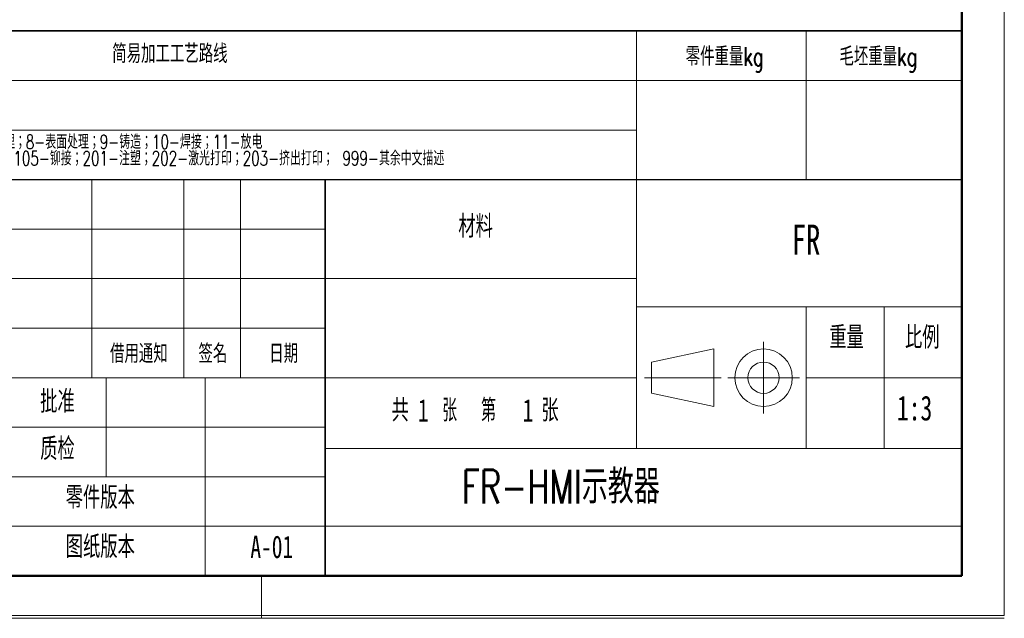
# Model space of a CAD drawing. Header units: millimetres. Extents: x 0 to 420, y 0 to 297.
# Tile 12 of 21: x 281 to 420, y 0 to 85. Entities that reach past the tile are written whole.
import ezdxf

# ---------------------------------------------------------------- set-up
doc = ezdxf.new("R2010")
doc.units = ezdxf.units.MM
doc.linetypes.add('CENTERX2', pattern=[20.32, 12.7, -2.54, 2.54, -2.54])
doc.layers.add('标注层', color=150, linetype='Continuous')
doc.layers.add('细线层', color=7, linetype='Continuous', lineweight=25)
doc.styles.add('SLDTEXTSTYLE0', font='TXT', dxfattribs={"width": 0.7, "bigfont": 'bigfont'})
doc.styles.add('SLDTEXTSTYLE2', font='TXT', dxfattribs={"width": 0.7})
doc.styles.add('SLDTEXTSTYLE3', font='TXT', dxfattribs={"width": 0.6, "bigfont": 'bigfont'})

# ---------------------------------------------------------------- blocks, each defined once
blk = doc.blocks.new('SW_NOTE_0')
at = {"color": 0, "linetype": 'Continuous', "lineweight": 0, "attachment_point": 2}
for s, insert, char_height, style in [('共', (2.18, 4.09), 3.17, 'SLDTEXTSTYLE0'), ('张  第', (11.91, 4.09), 3.175, 'SLDTEXTSTYLE3'), ('张', (23.35, 4.09), 3.17, 'SLDTEXTSTYLE0'), ('1', (5.42, 4.09), 3.17, 'SLDTEXTSTYLE2'), ('1', (20.24, 4.09), 3.17, 'SLDTEXTSTYLE2')]:
    blk.add_mtext(s, dxfattribs=dict(at, insert=insert, char_height=char_height, style=style))
blk = doc.blocks.new('SW_NOTE_1')
at = {"color": 0, "linetype": 'Continuous', "lineweight": 0, "char_height": 2, "attachment_point": 1, "style": 'SLDTEXTSTYLE0'}
for s, insert in [('1-车；2-铣；3-磨；4-钻；5-镗；6-线切割；7-热处理；8-表面处理；9-铸造；10-焊接；11-放电', (0, 2.58)), ('101-激光切；102-数控冲；103-数控折弯；104-擀弧；105-铆接；201-注塑；202-激光打印；203-挤出打印； 999-其余中文描述', (0, 0.25))]:
    blk.add_mtext(s, dxfattribs=dict(at, insert=insert))

msp = doc.modelspace()

# ---------------------------------------------------------------- linework, layer by layer
at = {"color": 7, "linetype": 'Continuous', "lineweight": 18}
for p, q in [((419.993, 297.397), (419.993, 0.397)), ((367.996, 75.989), (367.996, 82.989)), ((391.996, 75.989), (391.996, 82.989)), ((233.996, 75.989), (413.996, 75.989)), ((367.996, 61.989), (367.996, 75.989)), ((391.996, 61.989), (391.996, 75.989)), ((367.996, 68.989), (233.996, 68.989)), ((290.996, 33.989), (290.996, 61.989)), ((303.996, 33.989), (303.996, 61.989)), ((311.996, 33.989), (311.996, 61.989)), ((367.996, 61.989), (367.996, 23.989)), ((323.996, 54.989), (233.996, 54.989)), ((323.996, 47.989), (233.996, 47.989)), ((323.996, 47.989), (367.996, 47.989)), ((413.996, 43.989), (367.996, 43.989)), ((391.996, 43.989), (391.996, 23.989)), ((402.996, 43.989), (402.996, 23.989)), ((323.996, 40.989), (233.996, 40.989)), ((370.12, 36.198), (378.951, 38.054)), ((378.951, 38.054), (378.951, 29.925)), ((370.12, 36.198), (370.12, 31.781)), ((367.996, 33.989), (233.996, 33.989)), ((292.996, 19.989), (292.996, 33.989)), ((306.996, 5.989), (306.996, 33.989)), ((391.996, 33.989), (413.996, 33.989)), ((370.12, 31.781), (378.951, 29.925)), ((323.996, 26.989), (233.996, 26.989)), ((367.996, 23.989), (323.996, 23.989)), ((413.996, 23.989), (367.996, 23.989)), ((323.996, 19.989), (233.996, 19.989)), ((323.996, 12.989), (233.996, 12.989)), ((314.996, 5.989), (314.996, -0.011)), ((-0.001, 0.397), (419.993, 0.397)), ((209.996, -0.011), (419.996, -0.011))]:
    msp.add_line(p, q, dxfattribs=at)
at = {"color": 7, "linetype": 'Continuous', "lineweight": 50}
for p, q in [((413.996, 5.989), (413.996, 290.989)), ((23.996, 5.989), (413.996, 5.989)), ((233.996, 5.989), (413.996, 5.989))]:
    msp.add_line(p, q, dxfattribs=at)
at = {"color": 7, "linetype": 'Continuous', "lineweight": 35}
for p, q in [((233.996, 82.989), (413.996, 82.989)), ((323.996, 61.989), (323.996, 5.989)), ((413.996, 61.989), (413.996, 5.989)), ((413.996, 5.989), (233.996, 5.989))]:
    msp.add_line(p, q, dxfattribs=at)
at = {"color": 7, "linetype": 'Continuous', "lineweight": 25}
msp.add_line((233.996, 61.989), (413.996, 61.989), dxfattribs=at)
at = {"color": 7, "linetype": 'CENTERX2', "lineweight": 18}
for p, q in [((385.953, 28.925), (385.953, 39.054)), ((369.12, 33.989), (379.951, 33.989)), ((380.889, 33.989), (391.018, 33.989))]:
    msp.add_line(p, q, dxfattribs=at)
at = {"color": 7, "linetype": 'Continuous', "lineweight": 18}
for radius in [4.065, 2.209]:
    msp.add_circle((385.953, 33.989), radius, dxfattribs=at)
at = {"layer": '细线层', "color": 7, "lineweight": 18}
msp.add_line((323.996, 12.989), (413.996, 12.989), dxfattribs=at)

# ---------------------------------------------------------------- block references
at = {"color": 7, "linetype": 'Continuous', "lineweight": 0}
for name, p in [('SW_NOTE_1', (234.613, 65.745)), ('SW_NOTE_0', (332.418, 26.88))]:
    msp.add_blockref(name, p, dxfattribs=at)

# ---------------------------------------------------------------- texts
at = {"color": 7, "linetype": 'Continuous', "lineweight": 0, "attachment_point": 2}
for s, insert, char_height, style in [('简易加工工艺路线', (302.025, 81.104), 2.6458, 'SLDTEXTSTYLE0'), ('零件重量kg', (380.455, 80.707), 2.6458, 'SLDTEXTSTYLE0'), ('毛坯重量kg', (402.191, 80.707), 2.6458, 'SLDTEXTSTYLE0'), ('材料', (345.25, 56.959), 3.175, 'SLDTEXTSTYLE0'), ('FR', (391.969, 55.631), 4.2333, 'SLDTEXTSTYLE2'), ('重量', (397.696, 41.271), 3.175, 'SLDTEXTSTYLE0'), ('比例', (408.397, 41.271), 3.175, 'SLDTEXTSTYLE0'), ('借用通知', (297.641, 38.717), 2.6458, 'SLDTEXTSTYLE0'), ('签名', (308.106, 38.717), 2.6458, 'SLDTEXTSTYLE0'), ('日期', (318.106, 38.717), 2.6458, 'SLDTEXTSTYLE0'), ('批准', (286.128, 32.218), 3.175, 'SLDTEXTSTYLE0'), ('1:3', (407.312, 31.449), 3.5, 'SLDTEXTSTYLE2'), ('质检', (286.128, 25.52), 3.175, 'SLDTEXTSTYLE0'), ('零件版本', (292.185, 18.634), 3.175, 'SLDTEXTSTYLE0'), ('图纸版本', (292.185, 11.684), 3.175, 'SLDTEXTSTYLE0'), ('A-01', (316.429, 11.684), 3.175, 'SLDTEXTSTYLE2')]:
    msp.add_mtext(s, dxfattribs=dict(at, insert=insert, char_height=char_height, style=style))
at = {"layer": '标注层', "insert": (343.279, 20.976), "char_height": 4.7625, "attachment_point": 1, "style": 'SLDTEXTSTYLE0'}
msp.add_mtext('FR-HMI示教器', dxfattribs=at)

doc.saveas('drawing.dxf')
